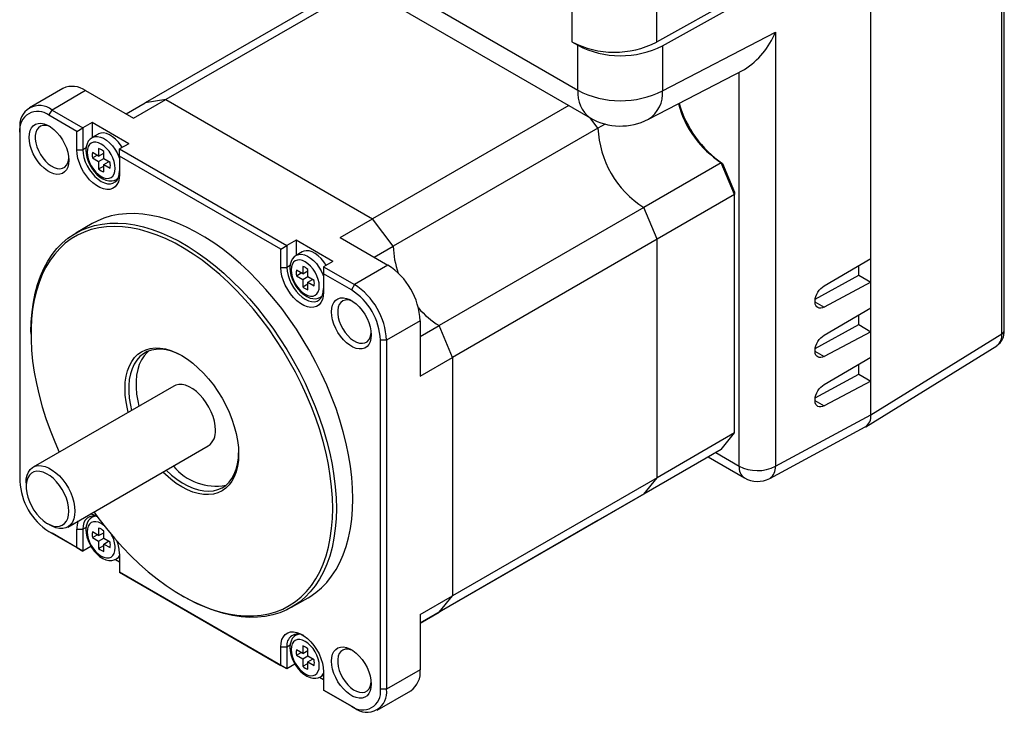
# Model space of a CAD drawing. Extents: x 11 to 421, y 5 to 275.
# Tile 12 of 18: x 313 to 351, y 70 to 97. Entities that reach past the tile are written whole.
import ezdxf

# ---------------------------------------------------------------- set-up
doc = ezdxf.new("R2010")
doc.units = 0
doc.layers.get('0').update_dxf_attribs({"linetype": 'CONTINUOUS'})

msp = doc.modelspace()

# ---------------------------------------------------------------- linework, layer by layer
at = {"color": 7, "linetype": 'CONTINUOUS'}
for p, q in [((351.0069, 84.4168), (351.0069, 110.6114)), ((351.1005, 84.5504), (351.1005, 110.745)), ((345.9543, 81.2926), (345.9543, 107.6945)), ((345.9543, 87.3352), (345.9543, 107.6899)), ((334.4086, 100.3167), (334.4086, 95.6896)), ((322.9108, 99.8044), (335.1277, 92.7517)), ((343.7041, 99.0318), (337.6794, 95.6732)), ((337.9151, 95.5371), (343.9398, 98.8957)), ((325.845, 97.8883), (317.949, 93.33)), ((326.3292, 97.8309), (318.7556, 93.4588)), ((337.9151, 93.8035), (342.2701, 96.0588)), ((342.2701, 96.0588), (342.2701, 79.3118)), ((334.4086, 95.6896), (334.6443, 95.5536)), ((334.6443, 93.82), (334.6443, 95.5536)), ((337.9151, 95.5371), (337.9151, 93.8035)), ((337.3672, 92.7005), (341.075, 94.6206)), ((314.7799, 93.893), (313.4835, 93.1446)), ((315.655, 93.8063), (314.3587, 93.058)), ((315.655, 93.8063), (317.5064, 92.7376)), ((317.5064, 92.7376), (318.7556, 93.4588)), ((318.7556, 93.4588), (317.949, 93.33)), ((318.7556, 93.4588), (326.7196, 88.8612)), ((317.2146, 92.906), (317.949, 93.33)), ((334.2933, 93.2334), (326.7196, 88.8612)), ((314.2408, 92.8538), (314.3587, 93.058)), ((315.313, 92.2349), (314.2408, 92.8538)), ((314.3587, 93.058), (315.5487, 92.371)), ((335.4222, 92.3595), (335.1208, 92.7557)), ((313.121, 92.2071), (313.121, 92.3432)), ((315.313, 92.2349), (315.5487, 92.371)), ((315.9022, 92.5751), (315.5487, 92.371)), ((315.5487, 92.371), (315.5487, 91.5272)), ((317.3165, 91.7587), (315.9022, 92.5751)), ((315.9022, 92.5751), (315.9022, 91.9891)), ((335.4222, 92.3595), (327.5262, 87.8012)), ((335.6955, 92.5173), (335.4222, 92.3595)), ((313.121, 92.2071), (313.121, 78.7349)), ((315.313, 91.5272), (315.313, 92.2349)), ((316.1427, 92.1314), (315.907, 91.9954)), ((316.1581, 91.5678), (316.1581, 91.2814)), ((317.3165, 91.7587), (316.9629, 91.5546)), ((315.313, 91.5272), (315.5487, 91.5272)), ((316.1581, 91.2814), (315.9144, 91.4221)), ((315.9144, 91.2102), (316.0979, 91.3161)), ((315.9144, 91.2102), (316.1581, 91.0695)), ((316.1581, 91.2814), (316.3535, 91.3942)), ((316.1581, 91.0695), (316.3535, 91.1823)), ((316.3281, 91.3795), (316.3535, 91.3649)), ((316.3535, 91.1686), (316.3535, 91.455)), ((316.9629, 91.5546), (323.4211, 87.8263)), ((316.9629, 91.2824), (316.9629, 91.5546)), ((316.9629, 91.2824), (316.9629, 90.5748)), ((323.1854, 87.6902), (316.9629, 91.2824)), ((316.1581, 91.0695), (316.1581, 90.783)), ((316.1581, 90.783), (316.3535, 90.8958)), ((316.5972, 91.0279), (316.3535, 91.1686)), ((316.3535, 90.9567), (316.537, 91.0626)), ((316.3535, 90.6703), (316.3535, 90.9567)), ((316.3535, 90.9567), (316.5972, 90.816)), ((316.5117, 91.0773), (316.5117, 91.048)), ((340.1811, 91.0243), (337.19, 89.2976)), ((340.6958, 89.7958), (340.1811, 91.0243)), ((340.2336, 90.9953), (340.1811, 91.0243)), ((340.2336, 90.9953), (340.6958, 89.8922)), ((316.8403, 90.3788), (316.9019, 90.4144)), ((340.6958, 89.7958), (337.7047, 88.0691)), ((340.6958, 89.8922), (340.6958, 89.7958)), ((340.6958, 80.5992), (340.6958, 89.7958)), ((337.19, 89.2976), (329.294, 84.7394)), ((337.7047, 88.0691), (337.19, 89.2976)), ((315.9078, 88.6741), (315.2714, 88.3067)), ((325.4704, 88.1401), (326.7196, 88.8612)), ((327.5262, 87.8012), (326.7196, 88.8612)), ((325.4704, 88.1401), (327.3217, 87.0713)), ((323.1854, 87.6902), (323.4211, 87.8263)), ((323.7747, 88.0304), (323.4211, 87.8263)), ((323.4211, 87.8263), (323.4211, 86.9826)), ((325.1889, 87.214), (323.7747, 88.0304)), ((323.7747, 88.0304), (323.7747, 87.4444)), ((326.7918, 87.3772), (327.5262, 87.8012)), ((337.7047, 88.0691), (329.8087, 83.5108)), ((337.7047, 78.8725), (337.7047, 88.0691)), ((323.1854, 86.9826), (323.1854, 87.6902)), ((324.0152, 87.5868), (323.7795, 87.4507)), ((324.0306, 87.0231), (324.0306, 86.7367)), ((325.1889, 87.214), (324.8354, 87.0099)), ((324.8354, 87.0099), (326.0254, 86.3229)), ((324.8354, 87.0099), (324.8354, 86.7378)), ((327.3217, 87.0713), (326.0254, 86.3229)), ((344.1461, 86.2725), (345.9543, 87.3352)), ((345.4829, 86.6819), (345.4829, 87.0581)), ((323.1854, 86.9826), (323.4211, 86.9826)), ((324.0306, 86.7367), (323.7868, 86.8774)), ((323.7868, 86.6655), (323.9703, 86.7715)), ((323.7868, 86.6655), (324.0306, 86.5248)), ((324.0306, 86.7367), (324.2259, 86.8495)), ((324.0306, 86.5248), (324.2259, 86.6376)), ((324.2006, 86.8349), (324.2259, 86.8202)), ((324.2259, 86.6239), (324.2259, 86.9103)), ((324.4697, 86.4832), (324.2259, 86.6239)), ((324.8354, 86.7378), (324.8354, 86.0301)), ((325.9075, 86.1188), (324.8354, 86.7378)), ((343.8049, 85.7647), (345.4829, 86.6819)), ((345.4829, 86.6819), (345.9543, 86.4097)), ((324.0306, 86.5248), (324.0306, 86.2384)), ((324.0306, 86.2384), (324.2259, 86.3512)), ((324.2259, 86.412), (324.4095, 86.518)), ((324.2259, 86.1256), (324.2259, 86.412)), ((324.2259, 86.412), (324.4697, 86.2713)), ((324.3841, 86.5326), (324.3841, 86.5033)), ((326.0254, 86.3229), (325.9075, 86.1188)), ((345.9543, 86.4097), (344.1461, 85.4563)), ((345.9543, 85.4299), (345.9543, 86.4097)), ((324.7127, 85.8341), (324.7744, 85.8697)), ((344.1461, 84.3673), (345.9543, 85.4299)), ((345.4829, 84.7766), (345.4829, 85.1529)), ((328.5595, 84.9275), (327.2631, 84.1791)), ((328.5595, 84.9275), (328.5595, 82.7897)), ((328.5595, 84.3153), (329.294, 84.7394)), ((329.8087, 83.5108), (329.294, 84.7394)), ((343.8049, 83.8595), (345.4829, 84.7766)), ((345.4829, 84.7766), (345.9543, 84.5045)), ((313.5452, 84.4913), (313.5452, 84.4097)), ((345.9543, 84.5045), (344.1461, 83.551)), ((345.9543, 83.5246), (345.9543, 84.5045)), ((345.9543, 81.2926), (351.0069, 84.4168)), ((327.2631, 84.1791), (327.0274, 84.1791)), ((327.0274, 70.7069), (327.0274, 84.1791)), ((327.2631, 84.1791), (327.2631, 70.7069)), ((345.7558, 80.84), (350.8102, 83.9652)), ((328.5595, 82.7897), (329.8087, 83.5108)), ((329.8087, 83.5108), (329.8087, 74.3142)), ((344.1461, 82.462), (345.9543, 83.5246)), ((345.4829, 82.8714), (345.4829, 83.2476)), ((343.8049, 81.9542), (345.4829, 82.8714)), ((345.4829, 82.8714), (345.9543, 82.5992)), ((345.9543, 82.5992), (344.1461, 81.6458)), ((345.9543, 81.2926), (345.9543, 82.5992)), ((319.054, 82.4076), (313.6329, 79.2781)), ((342.2701, 79.3118), (345.9543, 81.2926)), ((340.6958, 80.5992), (337.7047, 78.8725)), ((340.1811, 79.965), (340.6958, 80.5992)), ((342.049, 78.8463), (345.7384, 80.8299)), ((314.9661, 76.9686), (320.3872, 80.0982)), ((340.1811, 79.965), (337.19, 78.2383)), ((339.6721, 79.6712), (341.0755, 78.861)), ((313.3567, 78.6676), (313.3567, 78.5315)), ((337.7047, 78.8725), (329.8087, 74.3142)), ((338.4133, 78.9441), (335.4222, 77.2174)), ((337.19, 78.2383), (337.7047, 78.8725)), ((337.19, 78.2383), (329.294, 73.68)), ((315.9687, 77.3877), (315.907, 77.3521)), ((335.4222, 77.2174), (328.5595, 73.2556)), ((314.1815, 77.1028), (314.2993, 77.0347)), ((314.2408, 76.7952), (315.313, 76.1763)), ((314.2408, 76.7952), (314.3587, 76.7272)), ((315.313, 76.1763), (315.313, 76.8839)), ((315.313, 76.8839), (315.5487, 76.8839)), ((315.5487, 76.8839), (315.5487, 76.0402)), ((316.1581, 76.6381), (315.9144, 76.7788)), ((316.1581, 76.9245), (316.1581, 76.6381)), ((316.1581, 76.6381), (316.3535, 76.7509)), ((316.3535, 76.5253), (316.3535, 76.8117)), ((315.5487, 76.0402), (314.3587, 76.7272)), ((315.9144, 76.5669), (316.0979, 76.6728)), ((315.9144, 76.5669), (316.1581, 76.4262)), ((316.1581, 76.4262), (316.3535, 76.539)), ((316.1581, 76.4262), (316.1581, 76.1397)), ((316.3281, 76.7362), (316.3535, 76.7216)), ((316.5972, 76.3846), (316.3535, 76.5253)), ((316.3535, 76.3134), (316.537, 76.4193)), ((316.5117, 76.434), (316.5117, 76.4047)), ((315.313, 76.1763), (315.5487, 76.0402)), ((315.8596, 76.2197), (315.5487, 76.0402)), ((316.1581, 76.1397), (316.3535, 76.2525)), ((316.3535, 76.027), (316.3535, 76.3134)), ((316.3535, 76.3134), (316.5972, 76.1727)), ((316.807, 75.722), (316.9629, 75.632)), ((316.8403, 75.7355), (316.9629, 75.8062)), ((316.9629, 75.9315), (316.9629, 75.2238)), ((316.9629, 75.2238), (323.1854, 71.6316)), ((316.9629, 75.2238), (316.9629, 75.2238)), ((323.4211, 71.4955), (316.9629, 75.2238)), ((319.3661, 74.3265), (319.4368, 74.2857)), ((323.6041, 73.8726), (324.2405, 74.2399)), ((328.5595, 73.5931), (329.8087, 74.3142)), ((329.294, 73.68), (329.8087, 74.3142)), ((328.5595, 73.2559), (329.294, 73.68)), ((328.5595, 73.5931), (328.5595, 71.4553)), ((323.8411, 72.843), (323.7795, 72.8074)), ((323.1854, 71.6316), (323.1854, 72.3393)), ((323.4211, 72.3393), (323.1854, 72.3393)), ((323.4211, 72.3393), (323.4211, 71.4955)), ((324.0306, 72.0934), (323.7868, 72.2341)), ((324.0306, 72.3798), (324.0306, 72.0934)), ((324.0306, 72.0934), (324.2259, 72.2062)), ((324.2006, 72.1916), (324.2259, 72.1769)), ((324.2259, 71.9806), (324.2259, 72.267)), ((323.7868, 72.0222), (323.9703, 72.1282)), ((323.7868, 72.0222), (324.0306, 71.8815)), ((324.0306, 71.8815), (324.2259, 71.9943)), ((324.0306, 71.8815), (324.0306, 71.5951)), ((324.4697, 71.8399), (324.2259, 71.9806)), ((324.2259, 71.7687), (324.4095, 71.8747)), ((324.3841, 71.8893), (324.3841, 71.86)), ((323.4211, 71.4955), (323.1854, 71.6316)), ((323.7321, 71.675), (323.4211, 71.4955)), ((324.0306, 71.5951), (324.2259, 71.7079)), ((324.2259, 71.4823), (324.2259, 71.7687)), ((324.2259, 71.7687), (324.4697, 71.628)), ((328.5595, 71.4553), (327.2631, 70.7069)), ((324.6794, 71.1773), (324.8354, 71.0873)), ((324.7127, 71.1908), (324.8354, 71.2616)), ((324.8354, 71.3868), (324.8354, 70.6791)), ((324.8354, 70.6791), (325.9075, 70.0602)), ((326.0254, 69.9921), (324.8354, 70.6791)), ((324.8354, 70.6791), (324.8354, 70.6791)), ((327.2631, 70.7069), (327.0274, 70.7069)), ((326.9005, 69.9055), (328.1969, 70.6538)), ((326.0254, 69.9921), (325.9075, 70.0602))]:
    msp.add_line(p, q, dxfattribs=at)
at = {"color": 8, "linetype": 'CONTINUOUS'}
for p, q in [((337.6794, 100.0491), (337.6794, 95.6732)), ((328.833, 97.1748), (334.6443, 93.82)), ((340.8684, 79.3188), (340.8684, 94.5135)), ((315.6731, 91.5991), (315.5487, 91.5272)), ((323.5456, 87.0544), (323.4211, 86.9826)), ((343.7961, 85.6584), (344.1461, 85.4563)), ((343.7961, 83.7531), (344.1461, 83.551)), ((343.7961, 81.8478), (344.1461, 81.6458)), ((339.9651, 79.8403), (340.8684, 79.3188)), ((315.6731, 76.9558), (315.5487, 76.8839)), ((323.5456, 72.4111), (323.4211, 72.3393))]:
    msp.add_line(p, q, dxfattribs=at)
at = {"color": 7, "linetype": 'CONTINUOUS', "flags": 128}
for points in [[(315.0069, 91.1184), (314.9964, 90.9789), (314.9654, 90.8552), (314.9145, 90.7507), (314.8453, 90.6683), (314.7597, 90.6103), (314.6598, 90.5782), (314.5485, 90.5729), (314.4289, 90.5946), (314.3041, 90.6426), (314.1776, 90.7156), (314.0528, 90.8117), (313.9331, 90.9282), (313.8219, 91.062), (313.722, 91.2093), (313.6363, 91.3663), (313.5671, 91.5286), (313.5163, 91.6917), (313.4853, 91.8512), (313.4748, 92.0029), (313.4853, 92.1424), (313.5163, 92.2661), (313.5671, 92.3706), (313.6363, 92.4529), (313.722, 92.511), (313.8219, 92.5431), (313.9331, 92.5484), (314.0528, 92.5267), (314.1776, 92.4787), (314.3041, 92.4057), (314.4289, 92.3096), (314.5485, 92.1931), (314.6598, 92.0593), (314.7597, 91.9119), (314.8453, 91.755), (314.9145, 91.5927), (314.9654, 91.4296), (314.9964, 91.2701), (315.0069, 91.1184)], [(314.3023, 92.4069), (314.2145, 92.4417), (314.1039, 92.464), (314.0016, 92.4595), (313.9108, 92.4283), (313.8343, 92.3714), (313.7747, 92.2906), (313.7339, 92.1885), (313.7131, 92.0685), (313.7131, 91.9343), (313.7339, 91.7903), (313.7747, 91.6411), (313.8343, 91.4914), (313.9108, 91.3463), (314.0016, 91.2101), (314.1039, 91.0875), (314.2145, 90.9822), (314.3296, 90.8977), (314.4457, 90.8367), (314.559, 90.8012), (314.6658, 90.7922), (314.7628, 90.8102), (314.8468, 90.8544), (314.9151, 90.9236), (314.9655, 91.0154), (314.9965, 91.1269), (315.0044, 91.1907)], [(315.9015, 91.9908), (315.8248, 91.9336), (315.7579, 91.8523), (315.7087, 91.7553), (315.6773, 91.6427), (315.665, 91.5156), (315.6728, 91.3774), (315.7008, 91.2333), (315.7474, 91.0884), (315.811, 90.9465), (315.8898, 90.8112), (315.9817, 90.6859), (316.0846, 90.5741), (316.1965, 90.4786), (316.3157, 90.4026), (316.4402, 90.3494), (316.5532, 90.3243), (316.6608, 90.3226), (316.7609, 90.3432), (316.8424, 90.3822)], [(317.0641, 91.613), (317.0208, 91.6814), (316.9221, 91.8137), (316.8133, 91.9302), (316.6979, 92.0272), (316.5797, 92.1016), (316.4625, 92.1509), (316.35, 92.1736), (316.2458, 92.1691), (316.1533, 92.1373), (316.1427, 92.1314)], [(316.7979, 90.8061), (316.7875, 90.9342), (316.7566, 91.0695), (316.7065, 91.2066), (316.6391, 91.3404), (316.557, 91.4657), (316.4633, 91.5776), (316.3616, 91.672), (316.2558, 91.745), (316.15, 91.7941), (316.0483, 91.8172), (315.9546, 91.8134), (315.8725, 91.783), (315.805, 91.727), (315.7549, 91.6477), (315.7241, 91.5481), (315.7137, 91.432), (315.7241, 91.3038), (315.7549, 91.1686), (315.805, 91.0314), (315.8725, 90.8977), (315.9546, 90.7724), (316.0483, 90.6604), (316.15, 90.5661), (316.2558, 90.493), (316.3616, 90.444), (316.4633, 90.4209), (316.557, 90.4246), (316.6391, 90.4551), (316.7065, 90.511), (316.7566, 90.5903), (316.7875, 90.69), (316.7979, 90.8061)], [(316.9629, 90.5748), (316.9517, 90.4245), (316.9182, 90.2912), (316.8635, 90.1788), (316.789, 90.0901), (316.6967, 90.0276), (316.5892, 89.993), (316.4693, 89.9873), (316.3405, 90.0106), (316.2061, 90.0623), (316.0698, 90.1409), (315.9354, 90.2444), (315.8066, 90.3699), (315.6867, 90.514), (315.5792, 90.6727), (315.4869, 90.8417), (315.4124, 91.0164), (315.3577, 91.1921), (315.3242, 91.3639), (315.313, 91.5272)], [(315.5487, 91.5272), (315.5594, 91.3792), (315.5913, 91.2233), (315.6434, 91.0643), (315.7141, 90.9069), (315.8013, 90.7559), (315.9022, 90.616), (316.014, 90.4913), (316.133, 90.3858), (316.2558, 90.3025), (316.3786, 90.244), (316.4976, 90.2121), (316.6093, 90.2078), (316.7103, 90.2311), (316.7975, 90.2815), (316.8682, 90.3572), (316.9203, 90.4562), (316.9522, 90.5752), (316.9629, 90.7108)], [(325.9667, 78.0553), (325.9564, 78.4644), (325.9254, 78.884), (325.8738, 79.3126), (325.8019, 79.7488), (325.7098, 80.1909), (325.598, 80.6375), (325.4667, 81.087), (325.3165, 81.5378), (325.1479, 81.9883), (324.9615, 82.4369), (324.7579, 82.8821), (324.5378, 83.3223), (324.3021, 83.756), (324.0515, 84.1815), (323.787, 84.5975), (323.5094, 85.0025), (323.2198, 85.395), (322.9191, 85.7736), (322.6084, 86.1372), (322.2888, 86.4842), (321.9614, 86.8136), (321.6274, 87.1242), (321.2879, 87.4149), (320.9442, 87.6847), (320.5974, 87.9326), (320.2488, 88.1577), (319.8996, 88.3593), (319.5509, 88.5367), (319.2042, 88.6892), (318.8604, 88.8163), (318.521, 88.9175), (318.187, 88.9926), (317.8596, 89.0411), (317.54, 89.0631), (317.2293, 89.0583), (316.9286, 89.0268), (316.6389, 88.9687), (316.3613, 88.8842), (316.0968, 88.7737), (315.9078, 88.6741)], [(313.5452, 84.4913), (313.5556, 84.8885), (313.5866, 85.2722), (313.6381, 85.6413), (313.7101, 85.9944), (313.8021, 86.3303), (313.914, 86.6478), (314.0452, 86.9457), (314.1954, 87.2231), (314.364, 87.4789), (314.5505, 87.7123), (314.7541, 87.9225), (314.9741, 88.1086), (315.2098, 88.2701), (315.4604, 88.4063), (315.7249, 88.5169), (316.0025, 88.6013), (316.2922, 88.6594), (316.5929, 88.6909), (316.9036, 88.6957), (317.2232, 88.6737), (317.5506, 88.6252), (317.8846, 88.5501), (318.224, 88.4489), (318.5678, 88.3218), (318.9145, 88.1693), (319.2632, 87.992), (319.6124, 87.7903), (319.961, 87.5652), (320.3078, 87.3173), (320.6515, 87.0475), (320.991, 86.7569), (321.325, 86.4463), (321.6524, 86.1168), (321.972, 85.7698), (322.2827, 85.4063), (322.5834, 85.0276), (322.873, 84.6351), (323.1506, 84.2301), (323.4152, 83.8141), (323.6657, 83.3886), (323.9015, 82.9549), (324.1215, 82.5147), (324.3251, 82.0696), (324.5115, 81.6209), (324.6801, 81.1704), (324.8303, 80.7196), (324.9616, 80.2701), (325.0734, 79.8235), (325.1655, 79.3814), (325.2374, 78.9452), (325.289, 78.5166), (325.32, 78.097), (325.3303, 77.6879)], [(325.1889, 77.6879), (325.1785, 78.096), (325.1473, 78.5146), (325.0954, 78.9423), (325.0229, 79.3776), (324.9303, 79.8188), (324.8177, 80.2645), (324.6856, 80.7129), (324.5345, 81.1626), (324.3648, 81.6118), (324.1773, 82.059), (323.9726, 82.5026), (323.7513, 82.941), (323.5144, 83.3727), (323.2626, 83.796), (322.9969, 84.2095), (322.7182, 84.6116), (322.4275, 85.001), (322.1259, 85.3763), (321.8143, 85.7361), (321.494, 86.0791), (321.1661, 86.4041), (320.8318, 86.7099), (320.4922, 86.9954), (320.1486, 87.2597), (319.8021, 87.5017), (319.4542, 87.7206), (319.1059, 87.9157), (318.7585, 88.0861), (318.4133, 88.2314), (318.0716, 88.351), (317.7345, 88.4444), (317.4032, 88.5113), (317.0789, 88.5516), (316.7629, 88.5649), (316.4561, 88.5514), (316.1598, 88.511), (315.875, 88.4439), (315.6027, 88.3503), (315.3438, 88.2306), (315.0994, 88.0852), (314.8702, 87.9146), (314.6571, 87.7194), (314.4609, 87.5003), (314.2822, 87.2582), (314.1218, 86.9938), (313.9801, 86.7081), (313.8577, 86.4022), (313.755, 86.0771), (313.6724, 85.734), (313.6102, 85.3741), (313.5687, 84.9988), (313.5478, 84.6093), (313.5478, 84.2071), (313.5687, 83.7935), (313.6102, 83.3702), (313.6724, 82.9385), (313.755, 82.5), (313.8577, 82.0564), (313.9801, 81.6092), (314.1218, 81.1599), (314.2822, 80.7103), (314.4609, 80.2618), (314.6378, 79.8582)], [(323.774, 87.4462), (323.6973, 87.3889), (323.6304, 87.3077), (323.5812, 87.2106), (323.5498, 87.098), (323.5375, 86.9709), (323.5453, 86.8327), (323.5732, 86.6886), (323.6199, 86.5437), (323.6835, 86.4018), (323.7622, 86.2665), (323.8541, 86.1413), (323.957, 86.0294), (324.069, 85.9339), (324.1882, 85.8579), (324.3126, 85.8048), (324.4256, 85.7797), (324.5333, 85.7779), (324.6333, 85.7985), (324.7149, 85.8376)], [(324.9365, 87.0683), (324.8454, 87.2046), (324.7412, 87.3295), (324.6287, 87.4367), (324.5114, 87.5227), (324.3932, 87.5848), (324.2779, 87.621), (324.1691, 87.6301), (324.0703, 87.6118), (324.0152, 87.5868)], [(324.6704, 86.2614), (324.6599, 86.3895), (324.6291, 86.5248), (324.579, 86.6619), (324.5116, 86.7957), (324.4294, 86.921), (324.3357, 87.033), (324.234, 87.1273), (324.1283, 87.2004), (324.0225, 87.2494), (323.9208, 87.2725), (323.8271, 87.2687), (323.7449, 87.2383), (323.6775, 87.1824), (323.6274, 87.1031), (323.5966, 87.0034), (323.5861, 86.8873), (323.5966, 86.7592), (323.6274, 86.6239), (323.6775, 86.4868), (323.7449, 86.353), (323.8271, 86.2277), (323.9208, 86.1158), (324.0225, 86.0214), (324.1283, 85.9483), (324.234, 85.8993), (324.3357, 85.8762), (324.4294, 85.88), (324.5116, 85.9104), (324.579, 85.9664), (324.6291, 86.0457), (324.6599, 86.1453), (324.6704, 86.2614)], [(324.8354, 86.0301), (324.8241, 85.8798), (324.7907, 85.7466), (324.7359, 85.6341), (324.6614, 85.5454), (324.5691, 85.4829), (324.4616, 85.4483), (324.3418, 85.4426), (324.2129, 85.4659), (324.0785, 85.5176), (323.9423, 85.5963), (323.8079, 85.6998), (323.679, 85.8252), (323.5592, 85.9693), (323.4517, 86.128), (323.3594, 86.297), (323.2849, 86.4718), (323.2301, 86.6474), (323.1967, 86.8193), (323.1854, 86.9826)], [(323.4211, 86.9826), (323.4319, 86.8346), (323.4638, 86.6787), (323.5159, 86.5196), (323.5866, 86.3622), (323.6737, 86.2112), (323.7747, 86.0713), (323.8864, 85.9467), (324.0055, 85.8411), (324.1283, 85.7578), (324.251, 85.6993), (324.3701, 85.6674), (324.4818, 85.6631), (324.5828, 85.6865), (324.6699, 85.7368), (324.7406, 85.8126), (324.7927, 85.9115), (324.8246, 86.0306), (324.8354, 86.1662)], [(344.1461, 85.4563), (344.0813, 85.4288), (344.0189, 85.4159), (343.9611, 85.4179), (343.9096, 85.4348), (343.8662, 85.466), (343.8324, 85.5104), (343.8092, 85.5667), (343.7974, 85.633), (343.7974, 85.7071), (343.8092, 85.7865), (343.8324, 85.8687), (343.8662, 85.9509), (343.9096, 86.0304), (343.9611, 86.1046), (344.0189, 86.1711), (344.0813, 86.2277), (344.1461, 86.2725)], [(326.6735, 84.3834), (326.6631, 84.2438), (326.632, 84.1201), (326.5812, 84.0157), (326.512, 83.9333), (326.4263, 83.8753), (326.3265, 83.8432), (326.2152, 83.8379), (326.0956, 83.8595), (325.9708, 83.9075), (325.8442, 83.9806), (325.7195, 84.0767), (325.5998, 84.1932), (325.4885, 84.3269), (325.3887, 84.4743), (325.303, 84.6313), (325.2338, 84.7935), (325.183, 84.9567), (325.1519, 85.1162), (325.1415, 85.2678), (325.1519, 85.4074), (325.183, 85.5311), (325.2338, 85.6356), (325.303, 85.7179), (325.3887, 85.7759), (325.4885, 85.808), (325.5998, 85.8133), (325.7195, 85.7917), (325.8442, 85.7437), (325.9708, 85.6707), (326.0956, 85.5746), (326.2152, 85.4581), (326.3265, 85.3243), (326.4263, 85.1769), (326.512, 85.02), (326.5812, 84.8577), (326.632, 84.6946), (326.6631, 84.535), (326.6735, 84.3834)], [(325.969, 85.6718), (325.8811, 85.7066), (325.7706, 85.729), (325.6683, 85.7245), (325.5774, 85.6932), (325.501, 85.6363), (325.4414, 85.5555), (325.4005, 85.4535), (325.3798, 85.3334), (325.3798, 85.1992), (325.4005, 85.0552), (325.4414, 84.906), (325.501, 84.7564), (325.5774, 84.6112), (325.6683, 84.4751), (325.7706, 84.3525), (325.8811, 84.2472), (325.9963, 84.1627), (326.1124, 84.1017), (326.2257, 84.0662), (326.3325, 84.0572), (326.4295, 84.0752), (326.5135, 84.1194), (326.5818, 84.1885), (326.6322, 84.2803), (326.6631, 84.3918), (326.6711, 84.4557)], [(344.1461, 83.551), (344.0813, 83.5236), (344.0189, 83.5106), (343.9611, 83.5126), (343.9096, 83.5295), (343.8662, 83.5607), (343.8324, 83.6052), (343.8092, 83.6615), (343.7974, 83.7277), (343.7974, 83.8018), (343.8092, 83.8812), (343.8324, 83.9634), (343.8662, 84.0456), (343.9096, 84.1251), (343.9611, 84.1994), (344.0189, 84.2659), (344.0813, 84.3225), (344.1461, 84.3673)], [(317.301, 81.3957), (317.2694, 81.525), (317.2172, 81.7961), (317.1856, 82.06), (317.175, 82.3142), (317.1856, 82.5563), (317.2172, 82.7838), (317.2694, 82.9945), (317.3419, 83.1866), (317.4339, 83.3581), (317.5445, 83.5073), (317.6726, 83.6328), (317.8171, 83.7335), (317.9765, 83.8083), (318.1492, 83.8565), (318.3337, 83.8777), (318.5282, 83.8717), (318.7308, 83.8384), (318.9394, 83.7783), (319.1522, 83.6919), (319.3671, 83.5801), (319.5819, 83.4439), (319.7947, 83.2846), (320.0034, 83.1038), (320.2059, 82.9031), (320.4004, 82.6847), (320.5849, 82.4505), (320.7577, 82.2027), (320.9171, 81.9439), (321.0615, 81.6764), (321.1897, 81.4029), (321.3003, 81.126), (321.3922, 80.8484), (321.4647, 80.5727), (321.517, 80.3015), (321.5485, 80.0376), (321.5591, 79.7834), (321.5591, 79.7834)], [(319.4031, 83.559), (319.3849, 83.569), (319.174, 83.6725), (318.9657, 83.7503), (318.7622, 83.8017), (318.5653, 83.8261), (318.3771, 83.8234), (318.1995, 83.7934), (318.0341, 83.7366), (317.8827, 83.6535), (317.7468, 83.5449), (317.6277, 83.4119), (317.5265, 83.2558), (317.4444, 83.0782), (317.3821, 82.8808), (317.3401, 82.6657), (317.3191, 82.4348), (317.3191, 82.1906), (317.3401, 81.9355), (317.3821, 81.6719), (317.4273, 81.4686)], [(318.086, 83.7578), (318.0296, 83.7082), (317.9105, 83.5752), (317.8094, 83.4191), (317.7272, 83.2415), (317.6649, 83.0441), (317.623, 82.8289), (317.6019, 82.5981), (317.6019, 82.3539), (317.623, 82.0987), (317.6649, 81.8352), (317.7102, 81.6319)], [(320.6634, 80.7086), (320.6529, 80.877), (320.6215, 81.0537), (320.5701, 81.2349), (320.4996, 81.4165), (320.4117, 81.5944), (320.3085, 81.7648), (320.192, 81.9236), (320.0651, 82.0675), (319.9304, 82.1932), (319.7911, 82.2979), (319.6502, 82.3793), (319.5108, 82.4354), (319.3762, 82.4652), (319.2492, 82.4679), (319.1328, 82.4435), (319.054, 82.4076)], [(344.1461, 81.6458), (344.0813, 81.6183), (344.0189, 81.6054), (343.9611, 81.6074), (343.9096, 81.6242), (343.8662, 81.6554), (343.8324, 81.6999), (343.8092, 81.7562), (343.7974, 81.8225), (343.7974, 81.8966), (343.8092, 81.976), (343.8324, 82.0581), (343.8662, 82.1403), (343.9096, 82.2199), (343.9611, 82.2941), (344.0189, 82.3606), (344.0813, 82.4172), (344.1461, 82.462)], [(321.5591, 79.7834), (321.5485, 79.5414), (321.517, 79.3139), (321.4647, 79.1031), (321.3922, 78.911), (321.3003, 78.7396), (321.1897, 78.5903), (321.0615, 78.4648), (320.9171, 78.3641), (320.7577, 78.2893), (320.5849, 78.2411), (320.4004, 78.2199), (320.2059, 78.226), (320.0034, 78.2592), (319.7947, 78.3193), (319.5819, 78.4057), (319.3671, 78.5175), (319.1522, 78.6538), (318.9394, 78.813), (318.7308, 78.9939), (318.6343, 79.0862)], [(318.7606, 79.1591), (318.7622, 79.1576), (318.9657, 78.9739), (319.174, 78.8113), (319.3849, 78.6713), (319.5963, 78.5553), (319.8061, 78.4646), (320.0123, 78.3999), (320.2128, 78.3619), (320.4055, 78.3511), (320.5887, 78.3675), (320.7604, 78.4109), (320.919, 78.481), (321.0628, 78.5769), (321.1905, 78.6979), (321.3008, 78.8426), (321.3925, 79.0097), (321.4649, 79.1974), (321.517, 79.4039), (321.5486, 79.6272), (321.5588, 79.8247)], [(313.3567, 78.6676), (313.3672, 78.8238), (313.3985, 78.9643), (313.45, 79.0861), (313.5205, 79.1863), (313.6083, 79.2628), (313.7116, 79.3139), (313.8281, 79.3383), (313.955, 79.3357), (314.0897, 79.3059), (314.229, 79.2497), (314.3699, 79.1683), (314.5093, 79.0637), (314.6439, 78.938), (314.7709, 78.7941), (314.8873, 78.6352), (314.9906, 78.4649), (315.0785, 78.2869), (315.1489, 78.1054), (315.2004, 77.9242), (315.2317, 77.7474), (315.2423, 77.5791)], [(315.0066, 77.5791), (314.9959, 77.7381), (314.9641, 77.9052), (314.9121, 78.0763), (314.8411, 78.2469), (314.7531, 78.4124), (314.6502, 78.5688), (314.5353, 78.7118), (314.4111, 78.8378), (314.2811, 78.9436), (314.1484, 79.0263), (314.0166, 79.0839), (313.8891, 79.1149), (313.7691, 79.1184), (313.6599, 79.0944), (313.5641, 79.0435), (313.4844, 78.967), (313.4227, 78.8668), (313.3806, 78.7457), (313.3593, 78.6067), (313.3593, 78.4533), (313.3806, 78.2897), (313.4227, 78.12), (313.4844, 77.9487), (313.5641, 77.7801), (313.6599, 77.6186), (313.7691, 77.4684), (313.8891, 77.3335), (314.0166, 77.2172), (314.1484, 77.1226), (314.2811, 77.0522), (314.4111, 77.0078), (314.5353, 76.9905), (314.6502, 77.0008), (314.7531, 77.0384), (314.8411, 77.1023), (314.9121, 77.1909), (314.9641, 77.3019), (314.9959, 77.4324), (315.0066, 77.5791)], [(324.2405, 74.2399), (324.3021, 74.2766), (324.5378, 74.4381), (324.7579, 74.6242), (324.9615, 74.8343), (325.1479, 75.0677), (325.3165, 75.3235), (325.4667, 75.6009), (325.598, 75.8989), (325.7098, 76.2163), (325.8019, 76.5522), (325.8738, 76.9053), (325.9254, 77.2744), (325.9564, 77.6582), (325.9667, 78.0553)], [(315.2423, 77.5791), (315.2317, 77.4229), (315.2004, 77.2823), (315.1489, 77.1606), (315.0785, 77.0603), (314.9906, 76.9838), (314.8873, 76.9328), (314.7709, 76.9083), (314.6439, 76.911), (314.5093, 76.9408), (314.3699, 76.997), (314.2993, 77.0347)], [(315.971, 77.5488), (316.1598, 77.2896), (316.4561, 76.9071), (316.7629, 76.5394), (317.0789, 76.1879), (317.4032, 75.8537), (317.7345, 75.5382), (318.0716, 75.2424), (318.4133, 74.9673), (318.7585, 74.7141), (319.1059, 74.4835), (319.4542, 74.2764), (319.8021, 74.0936), (320.1486, 73.9357), (320.4922, 73.8032), (320.8318, 73.6966), (321.1661, 73.6164), (321.494, 73.5628), (321.8143, 73.536), (322.1259, 73.5361), (322.4275, 73.5631), (322.7182, 73.6168), (322.9969, 73.6972), (323.2626, 73.8039), (323.5144, 73.9365), (323.7513, 74.0946), (323.9726, 74.2776), (324.1773, 74.4848), (324.3648, 74.7155), (324.5345, 74.9689), (324.6856, 75.2441), (324.8177, 75.54), (324.9303, 75.8556), (325.0229, 76.1899), (325.0954, 76.5415), (325.1473, 76.9093), (325.1785, 77.2919), (325.1889, 77.6879)], [(325.3303, 77.6879), (325.32, 77.2908), (325.289, 76.907), (325.2374, 76.5379), (325.1655, 76.1848), (325.0734, 75.8489), (324.9616, 75.5315), (324.8303, 75.2335), (324.6801, 74.9561), (324.5115, 74.7003), (324.3251, 74.4669), (324.1215, 74.2568), (323.9015, 74.0707), (323.6657, 73.9092), (323.4152, 73.7729), (323.1506, 73.6624), (322.873, 73.5779), (322.5834, 73.5199), (322.2827, 73.4884), (321.972, 73.4836), (321.6524, 73.5055), (321.325, 73.5541), (320.991, 73.6291), (320.6515, 73.7304), (320.3078, 73.8574), (319.961, 74.0099), (319.6124, 74.1873), (319.4368, 74.2857)], [(316.1079, 77.3596), (316.014, 77.3826), (315.9022, 77.387), (315.8013, 77.3636), (315.7141, 77.3133), (315.6434, 77.2375), (315.5913, 77.1386), (315.5594, 77.0195), (315.5487, 76.8839)], [(315.9015, 77.3475), (315.8248, 77.2903), (315.7579, 77.209), (315.7087, 77.112), (315.6773, 76.9994), (315.665, 76.8723), (315.6728, 76.7341), (315.7008, 76.59), (315.7474, 76.4451), (315.811, 76.3032), (315.8898, 76.1679), (315.9817, 76.0426), (316.0846, 75.9308), (316.1965, 75.8353), (316.3157, 75.7593), (316.4402, 75.7061), (316.5532, 75.681), (316.6608, 75.6793), (316.7609, 75.6999), (316.8424, 75.7389)], [(323.1854, 72.3393), (323.1967, 72.4896), (323.2301, 72.6228), (323.2849, 72.7353), (323.3594, 72.824), (323.4517, 72.8864), (323.5592, 72.921), (323.679, 72.9267), (323.8079, 72.9034), (323.9423, 72.8517), (324.0785, 72.7731), (324.2129, 72.6696), (324.3418, 72.5441), (324.4616, 72.4001), (324.5691, 72.2414), (324.6614, 72.0723), (324.7359, 71.8976), (324.7907, 71.7219), (324.8241, 71.5501), (324.8354, 71.3868)], [(323.774, 72.8029), (323.6973, 72.7456), (323.6304, 72.6644), (323.5812, 72.5673), (323.5498, 72.4547), (323.5375, 72.3276), (323.5453, 72.1894), (323.5732, 72.0453), (323.6199, 71.9004), (323.6835, 71.7585), (323.7622, 71.6232), (323.8541, 71.498), (323.957, 71.3861), (324.069, 71.2906), (324.1882, 71.2146), (324.3126, 71.1615), (324.4256, 71.1364), (324.5333, 71.1346), (324.6333, 71.1552), (324.7149, 71.1943)], [(324.6704, 71.6181), (324.6599, 71.7462), (324.6291, 71.8815), (324.579, 72.0186), (324.5116, 72.1524), (324.4294, 72.2777), (324.3357, 72.3897), (324.234, 72.484), (324.1283, 72.5571), (324.0225, 72.6061), (323.9208, 72.6292), (323.8271, 72.6254), (323.7449, 72.595), (323.6775, 72.5391), (323.6274, 72.4598), (323.5966, 72.3601), (323.5861, 72.244), (323.5966, 72.1159), (323.6274, 71.9806), (323.6775, 71.8435), (323.7449, 71.7097), (323.8271, 71.5844), (323.9208, 71.4725), (324.0225, 71.3781), (324.1283, 71.305), (324.234, 71.256), (324.3357, 71.2329), (324.4294, 71.2367), (324.5116, 71.2671), (324.579, 71.3231), (324.6291, 71.4024), (324.6599, 71.502), (324.6704, 71.6181)], [(326.6735, 70.9112), (326.6631, 70.7716), (326.632, 70.6479), (326.5812, 70.5434), (326.512, 70.4611), (326.4263, 70.4031), (326.3265, 70.371), (326.2152, 70.3657), (326.0956, 70.3873), (325.9708, 70.4353), (325.8442, 70.5083), (325.7195, 70.6044), (325.5998, 70.7209), (325.4885, 70.8547), (325.3887, 71.0021), (325.303, 71.159), (325.2338, 71.3213), (325.183, 71.4844), (325.1519, 71.644), (325.1415, 71.7956), (325.1519, 71.9352), (325.183, 72.0589), (325.2338, 72.1633), (325.303, 72.2457), (325.3887, 72.3037), (325.4885, 72.3358), (325.5998, 72.3411), (325.7195, 72.3195), (325.8442, 72.2715), (325.9708, 72.1984), (326.0956, 72.1023), (326.2152, 71.9858), (326.3265, 71.8521), (326.4263, 71.7047), (326.512, 71.5477), (326.5812, 71.3855), (326.632, 71.2223), (326.6631, 71.0628), (326.6735, 70.9112)], [(325.969, 72.1996), (325.8811, 72.2344), (325.7706, 72.2567), (325.6683, 72.2522), (325.5774, 72.221), (325.501, 72.1641), (325.4414, 72.0833), (325.4005, 71.9812), (325.3798, 71.8612), (325.3798, 71.727), (325.4005, 71.583), (325.4414, 71.4338), (325.501, 71.2842), (325.5774, 71.139), (325.6683, 71.0029), (325.7706, 70.8802), (325.8811, 70.7749), (325.9963, 70.6905), (326.1124, 70.6295), (326.2257, 70.5939), (326.3325, 70.585), (326.4295, 70.6029), (326.5135, 70.6472), (326.5818, 70.7163), (326.6322, 70.8081), (326.6631, 70.9196), (326.6711, 70.9835)]]:
    msp.add_lwpolyline(points, dxfattribs=at)
at = {"color": 8, "linetype": 'CONTINUOUS', "flags": 128}
for points in [[(315.9025, 91.9927), (315.9176, 92.0012), (316.0101, 92.033), (316.1143, 92.0376), (316.2268, 92.0148), (316.344, 91.9655), (316.4622, 91.8911), (316.5776, 91.7941), (316.6864, 91.6776), (316.7851, 91.5454), (316.8706, 91.4016), (316.9402, 91.2509), (316.9629, 91.1901)], [(316.9115, 90.435), (316.8706, 90.3987), (316.8426, 90.3801)], [(323.775, 87.4481), (323.79, 87.4565), (323.8825, 87.4883), (323.9867, 87.4929), (324.0992, 87.4702), (324.2165, 87.4208), (324.3347, 87.3465), (324.45, 87.2495), (324.5588, 87.133), (324.6576, 87.0007), (324.7431, 86.8569), (324.8126, 86.7062), (324.8354, 86.6454)], [(324.784, 85.8903), (324.7431, 85.8541), (324.7151, 85.8354)], [(316.3562, 77.0329), (316.2558, 77.1017), (316.15, 77.1508), (316.0483, 77.1739), (315.9546, 77.1701), (315.8725, 77.1397), (315.805, 77.0837), (315.7549, 77.0044), (315.7241, 76.9048), (315.7137, 76.7887), (315.7241, 76.6605), (315.7549, 76.5253), (315.805, 76.3882), (315.8725, 76.2544), (315.9546, 76.1291), (316.0483, 76.0171), (316.15, 75.9228), (316.2558, 75.8497), (316.3616, 75.8007), (316.4633, 75.7776), (316.557, 75.7814), (316.6391, 75.8118), (316.7065, 75.8677), (316.7566, 75.947), (316.7875, 76.0467), (316.7979, 76.1628), (316.7979, 76.1628)], [(315.9025, 77.3494), (315.9176, 77.3579), (315.9914, 77.3857)], [(323.775, 72.8048), (323.79, 72.8132), (323.8638, 72.841)]]:
    msp.add_lwpolyline(points, dxfattribs=at)
at = {"color": 7, "linetype": 'CONTINUOUS'}
for centre, radius, start, end in [((339.4003, 97.2343), 3.1013, 302.65429, 337.72549), ((336.0601, 98.8717), 3.585, 242.57073, 296.85198), ((336.2958, 98.7365), 3.5859, 242.57755, 296.84515), ((315.1419, 93.086), 0.8844, 54.53278, 114.15676), ((336.2958, 97.002), 3.585, 242.57073, 296.85198), ((313.8755, 92.4656), 0.7644, 50.79671, 189.21404), ((342.3182, 94.3166), 3.9251, 194.99609, 237.01028), ((342.5685, 94.4535), 4.1726, 195.8315, 235.97334), ((313.8068, 92.3124), 0.6939, 51.28179, 188.72896), ((336.2942, 94.7725), 2.3333, 240.00269, 297.37724), ((339.2412, 92.5231), 3.8225, 182.45345, 237.54655), ((316.0293, 91.1191), 0.4668, 46.02022, 73.98515), ((316.3697, 91.3161), 0.4675, 166.9016, 193.0984), ((316.1419, 90.9219), 0.4675, 346.9016, 13.0984), ((316.4823, 91.119), 0.4668, 226.02022, 253.98515), ((330.7229, 87.8579), 3.1972, 181.01586, 199.92948), ((323.9018, 86.5744), 0.4668, 46.02022, 73.98515), ((325.8722, 84.8052), 2.69, 2.60548, 57.39452), ((324.2421, 86.7715), 0.4675, 166.9016, 193.0984), ((324.3547, 86.5743), 0.4668, 226.02022, 253.98515), ((324.0144, 86.3772), 0.4675, 346.9016, 13.0984), ((324.5758, 84.0568), 2.69, 2.60548, 57.39452), ((324.6054, 84.0739), 2.4243, 2.48713, 57.51287), ((330.9686, 87.5114), 3.2386, 220.19005, 238.86284), ((350.4366, 84.5162), 0.6648, 304.35002, 2.94799), ((345.4583, 81.2423), 0.4985, 304.18166, 5.78943), ((345.4716, 81.2361), 0.486, 303.29582, 6.67528), ((320.0077, 80.6376), 0.6596, 305.1318, 6.18038), ((320.6743, 80.6489), 2.1023, 219.12359, 280.91507), ((341.5761, 80.68), 1.5342, 242.52697, 296.89573), ((315.5429, 78.8401), 2.4243, 182.48713, 237.51287), ((341.5755, 79.727), 1, 240.00269, 298.26557), ((316.0953, 76.9049), 0.7826, 157.63568, 181.53682), ((315.723, 76.6848), 0.7918, 62.6136, 82.03001), ((316.3697, 76.6728), 0.4675, 166.9016, 193.0984), ((316.0293, 76.4758), 0.4668, 46.02022, 73.98515), ((316.1419, 76.2786), 0.4675, 346.9016, 13.0984), ((315.4722, 75.9056), 1.491, 0.99525, 20.31505), ((316.4823, 76.4757), 0.4668, 226.02022, 253.98515), ((323.8463, 72.4102), 0.4311, 58.47174, 189.47209), ((324.2421, 72.1282), 0.4675, 166.9016, 193.0984), ((323.9018, 71.9311), 0.4668, 46.02022, 73.98515), ((324.0144, 71.7339), 0.4675, 346.9016, 13.0984), ((324.3547, 71.931), 0.4668, 226.02022, 253.98515), ((327.7298, 71.3479), 0.8365, 303.93673, 7.37545), ((326.3415, 70.6016), 0.6939, 231.28179, 8.72896), ((326.5085, 70.5845), 0.7644, 230.79671, 9.21404)]:
    msp.add_arc(centre, radius, start, end, dxfattribs=at)
at = {"color": 8, "linetype": 'CONTINUOUS'}
for centre, radius, start, end in [((335.8375, 93.7164), 1.1977, 175.03618, 233.65164), ((336.7224, 93.7084), 1.1965, 302.61065, 4.56114), ((350.5075, 84.3657), 0.5021, 307.07548, 5.83439), ((350.9362, 84.5659), 0.165, 295.38794, 354.63803), ((341.3693, 79.2697), 0.5033, 174.39591, 234.29191), ((341.7748, 79.2618), 0.4978, 303.42162, 5.76521), ((315.7048, 76.1269), 1.0937, 1.8814, 29.16917), ((316.6673, 76.0278), 0.3397, 301.06465, 330.47513), ((324.5398, 71.4831), 0.3397, 301.06465, 330.47513)]:
    msp.add_arc(centre, radius, start, end, dxfattribs=at)

doc.saveas('drawing.dxf')
